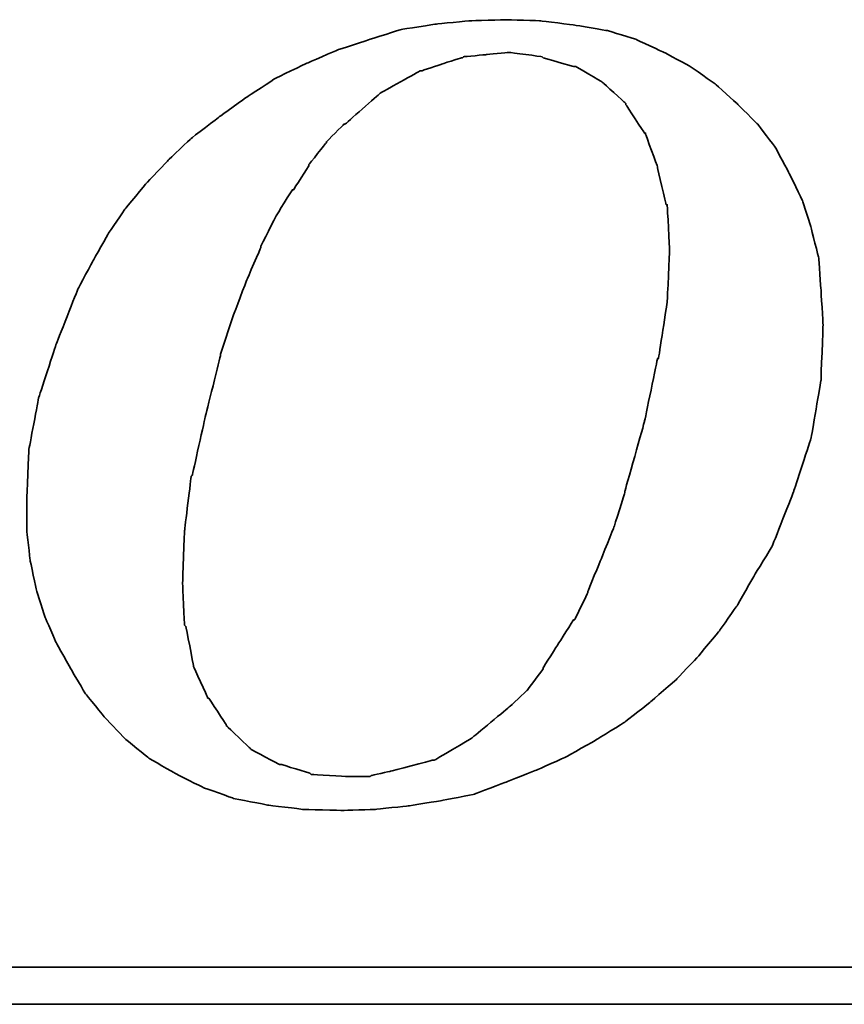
# Model space of a CAD drawing. Header units: millimetres. Extents: x 34 to 348, y -46 to 61.
# Tile 46 of 53: x 272.11 to 274.38, y -12.11 to -9.4. Entities that reach past the tile are written whole.
import ezdxf

# ---------------------------------------------------------------- set-up
doc = ezdxf.new("R2010")
doc.units = ezdxf.units.MM
doc.header["$LTSCALE"] = 0.15
doc.layers.add('DIM', color=4, linetype='CONTINUOUS')
doc.layers.add('layer 1', color=7, linetype='CONTINUOUS')

# ---------------------------------------------------------------- blocks, each defined once
blk = doc.blocks.new('TBI MOTION logo(完整正式版)')
at = {"layer": 'layer 1', "color": 22, "lineweight": 35}
for points, knots in [([(35.79625, -6.98375), (35.79625, -6.98375), (36.23125, -7.43875), (36.23125, -7.43875), (36.23125, -7.43875), (36.23125, -7.43875), (36.75625, -7.87125), (36.75625, -7.87125), (36.75625, -7.87125), (36.75625, -7.87125), (37.33125, -8.20375), (37.33125, -8.20375), (37.33125, -8.20375), (37.33125, -8.20375), (37.95625, -8.51875), (37.95625, -8.51875), (37.95625, -8.51875), (37.95625, -8.51875), (38.62625, -8.75875), (38.62625, -8.75875), (38.62625, -8.75875), (38.62625, -8.75875), (39.37125, -8.90375), (39.37125, -8.90375), (39.37125, -8.90375), (39.37125, -8.90375), (40.14125, -8.99875), (40.14125, -8.99875), (40.14125, -8.99875), (40.14125, -8.99875), (41.02625, -9.02375), (41.02625, -9.02375), (41.02625, -9.02375), (41.02625, -9.02375), (41.74625, -8.99875), (41.74625, -8.99875), (41.74625, -8.99875), (41.74625, -8.99875), (42.46625, -8.92375), (42.46625, -8.92375), (42.46625, -8.92375), (42.46625, -8.92375), (43.21125, -8.80625), (43.21125, -8.80625), (43.21125, -8.80625), (43.21125, -8.80625), (43.93125, -8.66375), (43.93125, -8.66375), (43.93125, -8.66375), (43.93125, -8.66375), (44.62625, -8.39875), (44.62625, -8.39875), (44.62625, -8.39875), (44.62625, -8.39875), (45.29625, -8.13375), (45.29625, -8.13375), (45.29625, -8.13375), (45.29625, -8.13375), (45.94625, -7.84375), (45.94625, -7.84375), (45.94625, -7.84375), (45.94625, -7.84375), (46.61625, -7.46375), (46.61625, -7.46375), (46.61625, -7.46375), (46.61625, -7.46375), (47.24125, -7.07875), (47.24125, -7.07875), (47.24125, -7.07875), (47.24125, -7.07875), (47.81625, -6.62375), (47.81625, -6.62375), (47.81625, -6.62375), (47.81625, -6.62375), (48.36875, -6.14375), (48.36875, -6.14375), (48.36875, -6.14375), (48.36875, -6.14375), (48.84625, -5.64125), (48.84625, -5.64125), (48.84625, -5.64125), (48.84625, -5.64125), (49.32625, -5.06375), (49.32625, -5.06375), (49.32625, -5.06375), (49.32625, -5.06375), (49.71125, -4.51374), (49.71125, -4.51374), (49.71125, -4.51374), (49.71125, -4.51374), (50.09625, -3.83874), (50.09625, -3.83874), (50.09625, -3.83874), (50.09625, -3.83874), (50.48125, -3.21374), (50.48125, -3.21374), (50.48125, -3.21374), (50.48125, -3.21374), (50.96125, -1.99125), (50.96125, -1.99125), (50.96125, -1.99125), (50.96125, -1.99125), (51.34375, -0.81875), (51.34375, -0.81875), (51.34375, -0.81875), (51.34375, -0.81875), (51.56125, 0.45624), (51.56125, 0.45624), (51.56125, 0.45624), (51.56125, 0.45624), (51.60625, 1.67624), (51.60625, 1.67624), (51.60625, 1.67624), (51.60625, 1.67624), (51.56125, 2.44625), (51.56125, 2.44625), (51.56125, 2.44625), (51.56125, 2.44625), (51.51125, 3.14125), (51.51125, 3.14125), (51.51125, 3.14125), (51.51125, 3.14125), (51.34375, 3.81125), (51.34375, 3.81125), (51.34375, 3.81125), (51.34375, 3.81125), (51.15125, 4.41125), (51.15125, 4.41125), (51.15125, 4.41125), (51.15125, 4.41125), (50.86125, 5.01125), (50.86125, 5.01125), (50.86125, 5.01125), (50.86125, 5.01125), (50.55125, 5.58875), (50.55125, 5.58875), (50.55125, 5.58875), (50.55125, 5.58875), (50.16625, 6.09125), (50.16625, 6.09125), (50.16625, 6.09125), (50.16625, 6.09125), (49.71125, 6.54875), (49.71125, 6.54875), (49.71125, 6.54875), (49.71125, 6.54875), (49.23125, 6.98125), (49.23125, 6.98125), (49.23125, 6.98125), (49.23125, 6.98125), (48.67875, 7.36625), (48.67875, 7.36625), (48.67875, 7.36625), (48.67875, 7.36625), (48.10375, 7.67625), (48.10375, 7.67625), (48.10375, 7.67625), (48.10375, 7.67625), (47.48125, 7.96375), (47.48125, 7.96375), (47.48125, 7.96375), (47.48125, 7.96375), (46.85625, 8.15625), (46.85625, 8.15625), (46.85625, 8.15625), (46.85625, 8.15625), (46.13625, 8.27624), (46.13625, 8.27624), (46.13625, 8.27624), (46.13625, 8.27624), (45.39125, 8.37125), (45.39125, 8.37125), (45.39125, 8.37125), (45.39125, 8.37125), (44.62625, 8.39624), (44.62625, 8.39624), (44.62625, 8.39624), (44.62625, 8.39624), (43.83625, 8.37125), (43.83625, 8.37125), (43.83625, 8.37125), (43.83625, 8.37125), (43.09125, 8.30125), (43.09125, 8.30125), (43.09125, 8.30125), (43.09125, 8.30125), (42.32125, 8.18125), (42.32125, 8.18125), (42.32125, 8.18125), (42.32125, 8.18125), (41.62875, 7.96375), (41.62875, 7.96375), (41.62875, 7.96375), (41.62875, 7.96375), (40.90625, 7.72625), (40.90625, 7.72625), (40.90625, 7.72625), (40.90625, 7.72625), (40.23624, 7.43625), (40.23624, 7.43625), (40.23624, 7.43625), (40.23624, 7.43625), (39.54124, 7.10125), (39.54124, 7.10125), (39.54124, 7.10125), (39.54124, 7.10125), (38.91625, 6.69125), (38.91625, 6.69125), (38.91625, 6.69125), (38.91625, 6.69125), (38.31625, 6.26125), (38.31625, 6.26125), (38.31625, 6.26125), (38.31625, 6.26125), (37.69125, 5.78125), (37.69125, 5.78125), (37.69125, 5.78125), (37.69125, 5.78125), (37.18625, 5.30125), (37.18625, 5.30125), (37.18625, 5.30125), (37.18625, 5.30125), (36.70625, 4.79624), (36.70625, 4.79624), (36.70625, 4.79624), (36.70625, 4.79624), (36.23125, 4.22125), (36.23125, 4.22125), (36.23125, 4.22125), (36.23125, 4.22125), (35.87124, 3.69375), (35.87124, 3.69375), (35.87124, 3.69375), (35.87124, 3.69375), (35.53125, 3.09125), (35.53125, 3.09125), (35.53125, 3.09125), (35.53125, 3.09125), (35.19875, 2.47125), (35.19875, 2.47125), (35.19875, 2.47125), (35.19875, 2.47125), (34.71625, 1.24625), (34.71625, 1.24625), (34.71625, 1.24625), (34.71625, 1.24625), (34.33125, 0.06874), (34.33125, 0.06874), (34.33125, 0.06874), (34.33125, 0.06874), (34.11625, -1.07875), (34.11625, -1.07875), (34.11625, -1.07875), (34.11625, -1.07875), (34.07125, -2.15875), (34.07125, -2.15875), (34.07125, -2.15875), (34.07125, -2.15875), (34.07125, -2.85375), (34.07125, -2.85375), (34.07125, -2.85375), (34.07125, -2.85375), (34.14125, -3.50375), (34.14125, -3.50375), (34.14125, -3.50375), (34.14125, -3.50375), (34.28625, -4.17375), (34.28625, -4.17375), (34.28625, -4.17375), (34.28625, -4.17375), (34.47625, -4.77624), (34.47625, -4.77624), (34.47625, -4.77624), (34.47625, -4.77624), (34.71625, -5.32625), (34.71625, -5.32625), (34.71625, -5.32625), (34.71625, -5.32625), (35.05375, -5.92875), (35.05375, -5.92875), (35.05375, -5.92875), (35.05375, -5.92875), (35.36375, -6.45375), (35.36375, -6.45375), (35.36375, -6.45375), (35.36375, -6.45375), (35.79625, -6.98375), (35.79625, -6.98375)], [0, 0, 0, 0, 0.01388889, 0.01388889, 0.01388889, 0.0138889, 0.02777778, 0.02777778, 0.02777778, 0.02777779, 0.04166667, 0.04166667, 0.04166667, 0.04166668, 0.05555556, 0.05555556, 0.05555556, 0.05555557, 0.06944444, 0.06944444, 0.06944444, 0.06944445, 0.08333333, 0.08333333, 0.08333333, 0.08333334, 0.09722222, 0.09722222, 0.09722222, 0.09722223, 0.11111111, 0.11111111, 0.11111111, 0.11111112, 0.125, 0.125, 0.125, 0.12500001, 0.13888889, 0.13888889, 0.13888889, 0.1388889, 0.15277778, 0.15277778, 0.15277778, 0.15277779, 0.16666667, 0.16666667, 0.16666667, 0.16666668, 0.18055556, 0.18055556, 0.18055556, 0.18055557, 0.19444444, 0.19444444, 0.19444444, 0.19444445, 0.20833333, 0.20833333, 0.20833333, 0.20833334, 0.22222222, 0.22222222, 0.22222222, 0.22222223, 0.23611111, 0.23611111, 0.23611111, 0.23611112, 0.25, 0.25, 0.25, 0.25000001, 0.26388889, 0.26388889, 0.26388889, 0.2638889, 0.27777778, 0.27777778, 0.27777778, 0.27777779, 0.29166667, 0.29166667, 0.29166667, 0.29166668, 0.30555556, 0.30555556, 0.30555556, 0.30555557, 0.31944444, 0.31944444, 0.31944444, 0.31944445, 0.33333333, 0.33333333, 0.33333333, 0.33333334, 0.34722222, 0.34722222, 0.34722222, 0.34722223, 0.36111111, 0.36111111, 0.36111111, 0.36111112, 0.375, 0.375, 0.375, 0.37500001, 0.38888889, 0.38888889, 0.38888889, 0.3888889, 0.40277778, 0.40277778, 0.40277778, 0.40277779, 0.41666667, 0.41666667, 0.41666667, 0.41666668, 0.43055556, 0.43055556, 0.43055556, 0.43055557, 0.44444444, 0.44444444, 0.44444444, 0.44444445, 0.45833333, 0.45833333, 0.45833333, 0.45833334, 0.47222222, 0.47222222, 0.47222222, 0.47222223, 0.48611111, 0.48611111, 0.48611111, 0.48611112, 0.5, 0.5, 0.5, 0.50000001, 0.51388889, 0.51388889, 0.51388889, 0.5138889, 0.52777778, 0.52777778, 0.52777778, 0.52777779, 0.54166667, 0.54166667, 0.54166667, 0.54166668, 0.55555556, 0.55555556, 0.55555556, 0.55555557, 0.56944444, 0.56944444, 0.56944444, 0.56944445, 0.58333333, 0.58333333, 0.58333333, 0.58333334, 0.59722222, 0.59722222, 0.59722222, 0.59722223, 0.61111111, 0.61111111, 0.61111111, 0.61111112, 0.625, 0.625, 0.625, 0.62500001, 0.63888889, 0.63888889, 0.63888889, 0.6388889, 0.65277778, 0.65277778, 0.65277778, 0.65277779, 0.66666667, 0.66666667, 0.66666667, 0.66666668, 0.68055556, 0.68055556, 0.68055556, 0.68055557, 0.69444444, 0.69444444, 0.69444444, 0.69444445, 0.70833333, 0.70833333, 0.70833333, 0.70833334, 0.72222222, 0.72222222, 0.72222222, 0.72222223, 0.73611111, 0.73611111, 0.73611111, 0.73611112, 0.75, 0.75, 0.75, 0.75000001, 0.76388889, 0.76388889, 0.76388889, 0.7638889, 0.77777778, 0.77777778, 0.77777778, 0.77777779, 0.79166667, 0.79166667, 0.79166667, 0.79166668, 0.80555556, 0.80555556, 0.80555556, 0.80555557, 0.81944444, 0.81944444, 0.81944444, 0.81944445, 0.83333333, 0.83333333, 0.83333333, 0.83333334, 0.84722222, 0.84722222, 0.84722222, 0.84722223, 0.86111111, 0.86111111, 0.86111111, 0.86111112, 0.875, 0.875, 0.875, 0.87500001, 0.88888889, 0.88888889, 0.88888889, 0.8888889, 0.90277778, 0.90277778, 0.90277778, 0.90277779, 0.91666667, 0.91666667, 0.91666667, 0.91666668, 0.93055556, 0.93055556, 0.93055556, 0.93055557, 0.94444444, 0.94444444, 0.94444444, 0.94444445, 0.95833333, 0.95833333, 0.95833333, 0.95833334, 0.97222222, 0.97222222, 0.97222222, 0.97222223, 0.98611111, 0.98611111, 0.98611111, 0.98611112, 1, 1, 1, 1]), ([(38.33875, 1.03124), (38.33875, 1.03124), (38.62625, 1.89625), (38.62625, 1.89625), (38.62625, 1.89625), (38.62625, 1.89625), (38.91625, 2.66375), (38.91625, 2.66375), (38.91625, 2.66375), (38.91625, 2.66375), (39.22625, 3.38125), (39.22625, 3.38125), (39.22625, 3.38125), (39.22625, 3.38125), (39.22625, 3.40624), (39.22625, 3.40624), (39.22625, 3.40624), (39.22625, 3.40624), (39.56124, 4.07624), (39.56124, 4.07624), (39.56124, 4.07624), (39.56124, 4.07624), (39.92125, 4.65125), (39.92125, 4.65125), (39.92125, 4.65125), (39.92125, 4.65125), (39.94625, 4.65125), (39.94625, 4.65125), (39.94625, 4.65125), (39.94625, 4.65125), (40.28125, 5.17875), (40.28125, 5.17875), (40.28125, 5.17875), (40.28125, 5.17875), (40.28125, 5.20375), (40.28125, 5.20375), (40.28125, 5.20375), (40.28125, 5.20375), (40.66875, 5.68625), (40.66875, 5.68625), (40.66875, 5.68625), (40.66875, 5.68625), (40.66875, 5.70625), (40.66875, 5.70625), (40.66875, 5.70625), (40.66875, 5.70625), (41.05124, 6.09125), (41.05124, 6.09125), (41.05124, 6.09125), (41.05124, 6.09125), (41.07625, 6.09125), (41.07625, 6.09125), (41.07625, 6.09125), (41.07625, 6.09125), (41.84125, 6.76625), (41.84125, 6.76625), (41.84125, 6.76625), (41.84125, 6.76625), (41.86625, 6.78625), (41.86625, 6.78625), (41.86625, 6.78625), (41.86625, 6.78625), (42.73125, 7.26624), (42.73125, 7.26624), (42.73125, 7.26624), (42.73125, 7.26624), (42.75625, 7.26624), (42.75625, 7.26624), (42.75625, 7.26624), (42.75625, 7.26624), (43.18625, 7.41125), (43.18625, 7.41125), (43.18625, 7.41125), (43.18625, 7.41125), (43.64125, 7.55625), (43.64125, 7.55625), (43.64125, 7.55625), (43.64125, 7.55625), (43.66625, 7.55625), (43.66625, 7.55625), (43.66625, 7.55625), (43.66625, 7.55625), (43.69125, 7.58124), (43.69125, 7.58124), (43.69125, 7.58124), (43.69125, 7.58124), (44.19125, 7.62625), (44.19125, 7.62625), (44.19125, 7.62625), (44.19125, 7.62625), (44.67125, 7.67625), (44.67125, 7.67625), (44.67125, 7.67625), (44.67125, 7.67625), (44.69625, 7.67625), (44.69625, 7.67625), (44.69625, 7.67625), (44.69625, 7.67625), (45.41875, 7.58124), (45.41875, 7.58124), (45.41875, 7.58124), (45.41875, 7.58124), (45.44125, 7.55625), (45.44125, 7.55625), (45.44125, 7.55625), (45.44125, 7.55625), (46.11125, 7.36625), (46.11125, 7.36625), (46.11125, 7.36625), (46.11125, 7.36625), (46.13625, 7.36625), (46.13625, 7.36625), (46.13625, 7.36625), (46.13625, 7.36625), (46.15875, 7.36625), (46.15875, 7.36625), (46.15875, 7.36625), (46.15875, 7.36625), (46.73625, 7.02624), (46.73625, 7.02624), (46.73625, 7.02624), (46.73625, 7.02624), (46.76125, 7.00624), (46.76125, 7.00624), (46.76125, 7.00624), (46.76125, 7.00624), (47.24125, 6.57124), (47.24125, 6.57124), (47.24125, 6.57124), (47.24125, 6.57124), (47.26625, 6.54875), (47.26625, 6.54875), (47.26625, 6.54875), (47.26625, 6.54875), (47.26625, 6.52375), (47.26625, 6.52375), (47.26625, 6.52375), (47.26625, 6.52375), (47.67375, 5.89875), (47.67375, 5.89875), (47.67375, 5.89875), (47.67375, 5.89875), (47.69625, 5.89875), (47.69625, 5.89875), (47.69625, 5.89875), (47.69625, 5.89875), (47.69625, 5.87625), (47.69625, 5.87625), (47.69625, 5.87625), (47.69625, 5.87625), (47.96125, 5.15625), (47.96125, 5.15625), (47.96125, 5.15625), (47.96125, 5.15625), (47.96125, 5.13125), (47.96125, 5.13125), (47.96125, 5.13125), (47.96125, 5.13125), (48.15125, 4.31875), (48.15125, 4.31875), (48.15125, 4.31875), (48.15125, 4.31875), (48.17625, 4.31875), (48.17625, 4.31875), (48.17625, 4.31875), (48.17625, 4.31875), (48.17625, 4.29125), (48.17625, 4.29125), (48.17625, 4.29125), (48.17625, 4.29125), (48.22625, 3.33125), (48.22625, 3.33125), (48.22625, 3.33125), (48.22625, 3.33125), (48.22625, 3.30875), (48.22625, 3.30875), (48.22625, 3.30875), (48.22625, 3.30875), (48.17625, 2.20624), (48.17625, 2.20624), (48.17625, 2.20624), (48.17625, 2.20624), (48.17625, 2.18124), (48.17625, 2.18124), (48.17625, 2.18124), (48.17625, 2.18124), (47.98375, 0.93624), (47.98375, 0.93624), (47.98375, 0.93624), (47.98375, 0.93624), (47.96125, 0.93624), (47.96125, 0.93624), (47.96125, 0.93624), (47.96125, 0.93624), (47.67375, -0.45874), (47.67375, -0.45874), (47.67375, -0.45874), (47.67375, -0.45874), (47.24125, -1.99125), (47.24125, -1.99125), (47.24125, -1.99125), (47.24125, -1.99125), (47.24125, -2.01874), (47.24125, -2.01874), (47.24125, -2.01874), (47.24125, -2.01874), (47.00125, -2.78375), (47.00125, -2.78375), (47.00125, -2.78375), (47.00125, -2.78375), (46.71125, -3.50375), (46.71125, -3.50375), (46.71125, -3.50375), (46.71125, -3.50375), (46.42625, -4.19875), (46.42625, -4.19875), (46.42625, -4.19875), (46.42625, -4.19875), (46.42625, -4.22375), (46.42625, -4.22375), (46.42625, -4.22375), (46.42625, -4.22375), (46.13625, -4.82374), (46.13625, -4.82374), (46.13625, -4.82374), (46.13625, -4.82374), (46.11125, -4.82374), (46.11125, -4.82374), (46.11125, -4.82374), (46.11125, -4.82374), (45.77625, -5.35125), (45.77625, -5.35125), (45.77625, -5.35125), (45.77625, -5.35125), (45.44125, -5.87875), (45.44125, -5.87875), (45.44125, -5.87875), (45.44125, -5.87875), (45.44125, -5.90375), (45.44125, -5.90375), (45.44125, -5.90375), (45.44125, -5.90375), (45.10625, -6.35875), (45.10625, -6.35875), (45.10625, -6.35875), (45.10625, -6.35875), (45.08125, -6.38375), (45.08125, -6.38375), (45.08125, -6.38375), (45.08125, -6.38375), (44.69625, -6.74375), (44.69625, -6.74375), (44.69625, -6.74375), (44.69625, -6.74375), (43.88375, -7.41625), (43.88375, -7.41625), (43.88375, -7.41625), (43.88375, -7.41625), (43.85625, -7.43875), (43.85625, -7.43875), (43.85625, -7.43875), (43.85625, -7.43875), (43.04125, -7.91875), (43.04125, -7.91875), (43.04125, -7.91875), (43.04125, -7.91875), (43.01625, -7.91875), (43.01625, -7.91875), (43.01625, -7.91875), (43.01625, -7.91875), (42.99625, -7.91875), (42.99625, -7.91875), (42.99625, -7.91875), (42.99625, -7.91875), (42.08125, -8.15875), (42.08125, -8.15875), (42.08125, -8.15875), (42.08125, -8.15875), (41.65125, -8.25625), (41.65125, -8.25625), (41.65125, -8.25625), (41.65125, -8.25625), (41.62875, -8.27875), (41.62875, -8.27875), (41.62875, -8.27875), (41.62875, -8.27875), (41.60125, -8.27875), (41.60125, -8.27875), (41.60125, -8.27875), (41.60125, -8.27875), (41.12125, -8.27875), (41.12125, -8.27875), (41.12125, -8.27875), (41.12125, -8.27875), (40.35624, -8.23125), (40.35624, -8.23125), (40.35624, -8.23125), (40.35624, -8.23125), (40.33125, -8.23125), (40.33125, -8.23125), (40.33125, -8.23125), (40.33125, -8.23125), (40.30625, -8.20375), (40.30625, -8.20375), (40.30625, -8.20375), (40.30625, -8.20375), (39.68375, -8.01375), (39.68375, -8.01375), (39.68375, -8.01375), (39.68375, -8.01375), (39.66124, -8.01375), (39.66124, -8.01375), (39.66124, -8.01375), (39.66124, -8.01375), (39.63625, -8.01375), (39.63625, -8.01375), (39.63625, -8.01375), (39.63625, -8.01375), (39.01125, -7.67875), (39.01125, -7.67875), (39.01125, -7.67875), (39.01125, -7.67875), (38.98875, -7.65375), (38.98875, -7.65375), (38.98875, -7.65375), (38.98875, -7.65375), (38.48625, -7.17375), (38.48625, -7.17375), (38.48625, -7.17375), (38.48625, -7.17375), (38.45875, -7.14875), (38.45875, -7.14875), (38.45875, -7.14875), (38.45875, -7.14875), (38.45875, -7.12875), (38.45875, -7.12875), (38.45875, -7.12875), (38.45875, -7.12875), (38.07625, -6.54875), (38.07625, -6.54875), (38.07625, -6.54875), (38.07625, -6.54875), (38.05125, -6.54875), (38.05125, -6.54875), (38.05125, -6.54875), (38.05125, -6.54875), (38.05125, -6.52875), (38.05125, -6.52875), (38.05125, -6.52875), (38.05125, -6.52875), (37.74125, -5.85375), (37.74125, -5.85375), (37.74125, -5.85375), (37.74125, -5.85375), (37.74125, -5.82875), (37.74125, -5.82875), (37.74125, -5.82875), (37.74125, -5.82875), (37.57375, -4.96875), (37.57375, -4.96875), (37.57375, -4.96875), (37.57375, -4.96875), (37.54625, -4.94375), (37.54625, -4.94375), (37.54625, -4.94375), (37.54625, -4.94375), (37.50125, -4.03375), (37.50125, -4.03375), (37.50125, -4.03375), (37.50125, -4.03375), (37.50125, -4.00875), (37.50125, -4.00875), (37.50125, -4.00875), (37.50125, -4.00875), (37.54625, -2.85375), (37.54625, -2.85375), (37.54625, -2.85375), (37.54625, -2.85375), (37.69125, -1.65875), (37.69125, -1.65875), (37.69125, -1.65875), (37.69125, -1.65875), (37.71624, -1.63375), (37.71624, -1.63375), (37.71624, -1.63375), (37.71624, -1.63375), (38.00375, -0.33875), (38.00375, -0.33875), (38.00375, -0.33875), (38.00375, -0.33875), (38.33875, 1.00624), (38.33875, 1.00624), (38.33875, 1.00624), (38.33875, 1.00624), (38.33875, 1.03124), (38.33875, 1.03124)], [0, 0, 0, 0, 0.01010101, 0.01010101, 0.01010101, 0.01010102, 0.02020202, 0.02020202, 0.02020202, 0.02020203, 0.03030303, 0.03030303, 0.03030303, 0.03030304, 0.04040404, 0.04040404, 0.04040404, 0.04040405, 0.05050505, 0.05050505, 0.05050505, 0.05050506, 0.06060606, 0.06060606, 0.06060606, 0.06060607, 0.07070707, 0.07070707, 0.07070707, 0.07070708, 0.08080808, 0.08080808, 0.08080808, 0.08080809, 0.09090909, 0.09090909, 0.09090909, 0.0909091, 0.1010101, 0.1010101, 0.1010101, 0.10101011, 0.11111111, 0.11111111, 0.11111111, 0.11111112, 0.12121212, 0.12121212, 0.12121212, 0.12121213, 0.13131313, 0.13131313, 0.13131313, 0.13131314, 0.14141414, 0.14141414, 0.14141414, 0.14141415, 0.15151515, 0.15151515, 0.15151515, 0.15151516, 0.16161616, 0.16161616, 0.16161616, 0.16161617, 0.17171717, 0.17171717, 0.17171717, 0.17171718, 0.18181818, 0.18181818, 0.18181818, 0.18181819, 0.19191919, 0.19191919, 0.19191919, 0.1919192, 0.2020202, 0.2020202, 0.2020202, 0.20202021, 0.21212121, 0.21212121, 0.21212121, 0.21212122, 0.22222222, 0.22222222, 0.22222222, 0.22222223, 0.23232323, 0.23232323, 0.23232323, 0.23232324, 0.24242424, 0.24242424, 0.24242424, 0.24242425, 0.25252525, 0.25252525, 0.25252525, 0.25252526, 0.26262626, 0.26262626, 0.26262626, 0.26262627, 0.27272727, 0.27272727, 0.27272727, 0.27272728, 0.28282828, 0.28282828, 0.28282828, 0.28282829, 0.29292929, 0.29292929, 0.29292929, 0.2929293, 0.3030303, 0.3030303, 0.3030303, 0.30303031, 0.31313131, 0.31313131, 0.31313131, 0.31313132, 0.32323232, 0.32323232, 0.32323232, 0.32323233, 0.33333333, 0.33333333, 0.33333333, 0.33333334, 0.34343434, 0.34343434, 0.34343434, 0.34343435, 0.35353535, 0.35353535, 0.35353535, 0.35353536, 0.36363636, 0.36363636, 0.36363636, 0.36363637, 0.37373737, 0.37373737, 0.37373737, 0.37373738, 0.38383838, 0.38383838, 0.38383838, 0.38383839, 0.39393939, 0.39393939, 0.39393939, 0.3939394, 0.4040404, 0.4040404, 0.4040404, 0.40404041, 0.41414141, 0.41414141, 0.41414141, 0.41414142, 0.42424242, 0.42424242, 0.42424242, 0.42424243, 0.43434343, 0.43434343, 0.43434343, 0.43434344, 0.44444444, 0.44444444, 0.44444444, 0.44444445, 0.45454545, 0.45454545, 0.45454545, 0.45454546, 0.46464646, 0.46464646, 0.46464646, 0.46464647, 0.47474747, 0.47474747, 0.47474747, 0.47474748, 0.48484848, 0.48484848, 0.48484848, 0.48484849, 0.49494949, 0.49494949, 0.49494949, 0.4949495, 0.50505051, 0.50505051, 0.50505051, 0.50505052, 0.51515152, 0.51515152, 0.51515152, 0.51515153, 0.52525253, 0.52525253, 0.52525253, 0.52525254, 0.53535354, 0.53535354, 0.53535354, 0.53535355, 0.54545455, 0.54545455, 0.54545455, 0.54545456, 0.55555556, 0.55555556, 0.55555556, 0.55555557, 0.56565657, 0.56565657, 0.56565657, 0.56565658, 0.57575758, 0.57575758, 0.57575758, 0.57575759, 0.58585859, 0.58585859, 0.58585859, 0.5858586, 0.5959596, 0.5959596, 0.5959596, 0.59595961, 0.60606061, 0.60606061, 0.60606061, 0.60606062, 0.61616162, 0.61616162, 0.61616162, 0.61616163, 0.62626263, 0.62626263, 0.62626263, 0.62626264, 0.63636364, 0.63636364, 0.63636364, 0.63636365, 0.64646465, 0.64646465, 0.64646465, 0.64646466, 0.65656566, 0.65656566, 0.65656566, 0.65656567, 0.66666667, 0.66666667, 0.66666667, 0.66666668, 0.67676768, 0.67676768, 0.67676768, 0.67676769, 0.68686869, 0.68686869, 0.68686869, 0.6868687, 0.6969697, 0.6969697, 0.6969697, 0.69696971, 0.70707071, 0.70707071, 0.70707071, 0.70707072, 0.71717172, 0.71717172, 0.71717172, 0.71717173, 0.72727273, 0.72727273, 0.72727273, 0.72727274, 0.73737374, 0.73737374, 0.73737374, 0.73737375, 0.74747475, 0.74747475, 0.74747475, 0.74747476, 0.75757576, 0.75757576, 0.75757576, 0.75757577, 0.76767677, 0.76767677, 0.76767677, 0.76767678, 0.77777778, 0.77777778, 0.77777778, 0.77777779, 0.78787879, 0.78787879, 0.78787879, 0.7878788, 0.7979798, 0.7979798, 0.7979798, 0.79797981, 0.80808081, 0.80808081, 0.80808081, 0.80808082, 0.81818182, 0.81818182, 0.81818182, 0.81818183, 0.82828283, 0.82828283, 0.82828283, 0.82828284, 0.83838384, 0.83838384, 0.83838384, 0.83838385, 0.84848485, 0.84848485, 0.84848485, 0.84848486, 0.85858586, 0.85858586, 0.85858586, 0.85858587, 0.86868687, 0.86868687, 0.86868687, 0.86868688, 0.87878788, 0.87878788, 0.87878788, 0.87878789, 0.88888889, 0.88888889, 0.88888889, 0.8888889, 0.8989899, 0.8989899, 0.8989899, 0.89898991, 0.90909091, 0.90909091, 0.90909091, 0.90909092, 0.91919192, 0.91919192, 0.91919192, 0.91919193, 0.92929293, 0.92929293, 0.92929293, 0.92929294, 0.93939394, 0.93939394, 0.93939394, 0.93939395, 0.94949495, 0.94949495, 0.94949495, 0.94949496, 0.95959596, 0.95959596, 0.95959596, 0.95959597, 0.96969697, 0.96969697, 0.96969697, 0.96969698, 0.97979798, 0.97979798, 0.97979798, 0.97979799, 0.98989899, 0.98989899, 0.98989899, 0.989899, 1, 1, 1, 1]), ([(75.90875, -9.47875), (75.90875, -9.47875), (75.90875, -12.28625), (75.90875, -12.28625), (75.90875, -12.28625), (75.90875, -12.28625), (75.90875, -12.47875), (75.90875, -12.47875), (75.90875, -12.47875), (75.90875, -12.47875), (75.71625, -12.47875), (75.71625, -12.47875), (75.71625, -12.47875), (75.71625, -12.47875), (-88.32875, -12.47875), (-88.32875, -12.47875), (-88.32875, -12.47875), (-88.32875, -12.47875), (-88.32875, -13.29375), (-88.32875, -13.29375), (-88.32875, -13.29375), (-88.32875, -13.29375), (82.89125, -13.29375), (82.89125, -13.29375), (82.89125, -13.29375), (82.89125, -13.29375), (75.90875, -9.47875), (75.90875, -9.47875)], [0, 0, 0, 0, 0.14285714, 0.14285714, 0.14285714, 0.14285715, 0.28571429, 0.28571429, 0.28571429, 0.2857143, 0.42857143, 0.42857143, 0.42857143, 0.42857144, 0.57142857, 0.57142857, 0.57142857, 0.57142858, 0.71428571, 0.71428571, 0.71428571, 0.71428572, 0.85714286, 0.85714286, 0.85714286, 0.85714287, 1, 1, 1, 1])]:
    blk.add_open_spline(points, degree=3, knots=knots, dxfattribs=at)

msp = doc.modelspace()

# ---------------------------------------------------------------- block references
at = {"layer": 'DIM', "color": 0, "xscale": 0.1250977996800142, "yscale": 0.1250977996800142, "zscale": 0.1250977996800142}
msp.add_blockref('TBI MOTION logo(完整正式版)', (267.8656, -10.4481), dxfattribs=at)

doc.saveas('drawing.dxf')
